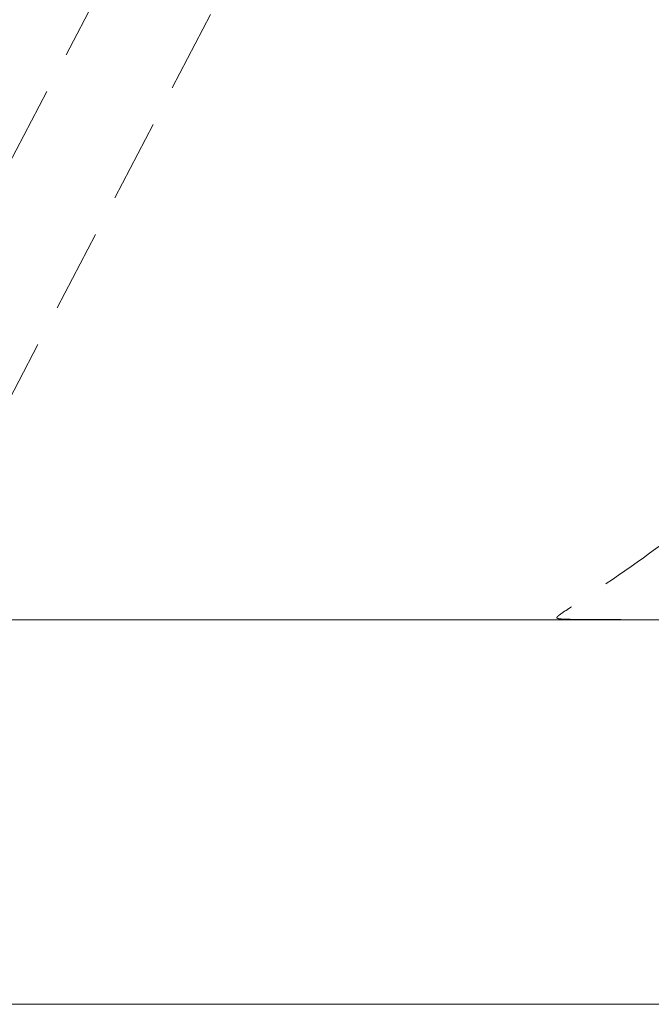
# Model space of a CAD drawing. Header units: millimetres. Extents: x 127 to 4201, y 49 to 2729.
# Tile 43 of 102: x 1301 to 1398, y 1308 to 1459. Entities that reach past the tile are written whole.
import ezdxf

# ---------------------------------------------------------------- set-up
doc = ezdxf.new("R2010")
doc.units = ezdxf.units.MM
doc.header["$LTSCALE"] = 10
doc.linetypes.add('HIDDEN', pattern=[1.905, 1.27, -0.635])

msp = doc.modelspace()

# ---------------------------------------------------------------- linework, layer by layer
at = {"color": 7, "linetype": 'HIDDEN', "lineweight": 0}
for p, q in [((1614.59, 2039), (1283.29, 1405.99)), ((1298.15, 1398.21), (1629.44, 2031.22))]:
    msp.add_line(p, q, dxfattribs=at)
at = {"color": 7, "linetype": 'Continuous', "lineweight": 15}
msp.add_line((1179.09, 1308.24), (1744.09, 1308.24), dxfattribs=at)
at = {"color": 7, "linetype": 'HIDDEN', "lineweight": 0}
msp.add_open_spline([(1412.58, 1367.24), (1406.78, 1367.25), (1398.14, 1367.26), (1388.71, 1367.26), (1384.95, 1367.31), (1384.01, 1367.37), (1383.78, 1367.45), (1383.73, 1367.49), (1383.71, 1367.52), (1383.71, 1367.55), (1383.71, 1367.58), (1383.74, 1367.64), (1383.79, 1367.7), (1383.87, 1367.79), (1383.99, 1367.89), (1384.26, 1368.09), (1384.89, 1368.53), (1386.3, 1369.46), (1392.72, 1373.68), (1403.02, 1380.95), (1416.25, 1391.59), (1427.95, 1402.21), (1438.75, 1413.26), (1448.65, 1424.64), (1458.02, 1436.73), (1466.77, 1449.53), (1474.9, 1463), (1482.31, 1476.93), (1489.38, 1492.09), (1495.98, 1508.5), (1502.01, 1526.17), (1507.34, 1544.87), (1511.92, 1564.57), (1515.52, 1585.24), (1517.97, 1604.35), (1518.56, 1617.89), (1519.16, 1624.71), (1518.98, 1626.63), (1518.59, 1627.48), (1517.86, 1628.2), (1516.75, 1628.72), (1515.4, 1628.92), (1514.03, 1628.66), (1508.61, 1626.74), (1498.92, 1623.5), (1485.1, 1618.09), (1471.3, 1612.12), (1457.64, 1605.43), (1444.14, 1598.07), (1430.84, 1590.12), (1415.96, 1580.43), (1399.56, 1568.88), (1381.66, 1555.47), (1363.94, 1541.62), (1344.34, 1525.99), (1322.77, 1508.69), (1299.26, 1489.65), (1275.8, 1470.44), (1252.44, 1451.04), (1229.38, 1431.26), (1209.48, 1413.24), (1192.64, 1397.15), (1183.53, 1387.65), (1178.98, 1382.89)], degree=3, knots=[0, 0, 0, 0, 0.023375, 0.03482, 0.037684, 0.038406, 0.038568, 0.038626, 0.038662, 0.038697, 0.038749, 0.038801, 0.038932, 0.039066, 0.039263, 0.03955, 0.040396, 0.042279, 0.04627, 0.070836, 0.092289, 0.113741, 0.133758, 0.153791, 0.173808, 0.194583, 0.215391, 0.236202, 0.256983, 0.281411, 0.305859, 0.330291, 0.357564, 0.384858, 0.412125, 0.432482, 0.437572, 0.438698, 0.439937, 0.441169, 0.442867, 0.445067, 0.446952, 0.448855, 0.469595, 0.490361, 0.511125, 0.531957, 0.552814, 0.573676, 0.594516, 0.624027, 0.653559, 0.683105, 0.712635, 0.751965, 0.791304, 0.830634, 0.869992, 0.909358, 0.948709, 0.974355, 1, 1, 1, 1], dxfattribs=at)
at = {"color": 7, "linetype": 'Continuous', "lineweight": 15}
msp.add_open_spline([(747.51, 1367.24), (762.89, 1367.24), (799.79, 1367.24), (863.17, 1367.24), (937.3, 1367.24), (1015.84, 1367.24), (1097.36, 1367.24), (1180.35, 1367.24), (1263.28, 1367.24), (1344.61, 1367.24), (1422.87, 1367.24), (1496.63, 1367.24), (1559.62, 1367.24), (1596.26, 1367.24), (1611.54, 1367.24)], degree=3, knots=[0.264752, 0.264752, 0.264752, 0.264752, 0.2930943, 0.3294152, 0.3657362, 0.4020571, 0.4383781, 0.474699, 0.5110199, 0.5473409, 0.5836618, 0.6199828, 0.6563037, 0.6846609, 0.6846609, 0.6846609, 0.6846609], dxfattribs=at)

doc.saveas('drawing.dxf')
